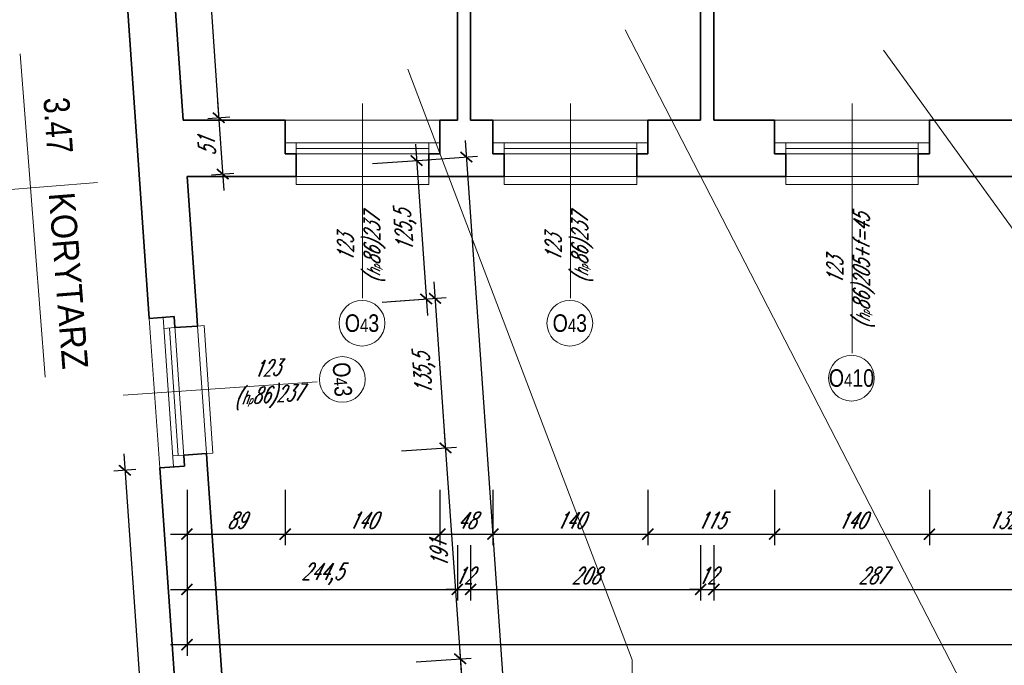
# Model space of a CAD drawing. Header units: millimetres. Extents: x 402 to 79005, y -7782 to 89952.
# Tile 42 of 256: x 22773 to 23664, y 16229 to 16813. Entities that reach past the tile are written whole.
import ezdxf

# ---------------------------------------------------------------- set-up
doc = ezdxf.new("R2010")
doc.units = ezdxf.units.MM
doc.header["$LTSCALE"] = 10
doc.linetypes.add('DASHED', pattern=[19.05, 12.7, -6.35])
doc.layers.get('0').update_dxf_attribs({"lineweight": 0})
doc.layers.get('Defpoints').update_dxf_attribs({"color": 253})
for name, color, linetype, lineweight in [('01 parter - ściany', 253, 'Continuous', 35), ('03-01_okna', 253, 'Continuous', 15), ('04-1_widok', 253, 'Continuous', 5), ('05-01_wymiary', 253, 'Continuous', 5), ('05-03_opis', 253, 'Continuous', 5)]:
    doc.layers.add(name, color=color, linetype=linetype, lineweight=lineweight)
doc.styles.add('ariel', font='ARIAL.TTF', dxfattribs={"width": 0.8})
doc.styles.add('ariel_wym', font='simplex.shx', dxfattribs={"width": 0.65, "oblique": 25})
doc.dimstyles.new('ariel 50', dxfattribs={"dimtxt": 15, "dimasz": 10, "dimexe": 10, "dimexo": 0, "dimgap": 5, "dimtad": 1, "dimdec": 1, "dimrnd": 0.5, "dimtxsty": 'ariel_wym', "dimblk": 'ARCHTICK', "dimcen": 2.5, "dimdle": 15, "dimazin": 0, "dimtfac": 1, "dimtdec": 1, "dimtix": 1, "dimtmove": 0, "dimatfit": 3, "dimldrblk": 'DOT', "dimfxl": 0, "dimarcsym": 0})
doc.dimstyles.new('ariel 50 wnętrze', dxfattribs={"dimtxt": 15, "dimasz": 10, "dimexe": 10, "dimexo": 0, "dimgap": 5, "dimtad": 1, "dimdec": 1, "dimrnd": 0.5, "dimtxsty": 'ariel_wym', "dimblk": 'ARCHTICK', "dimcen": 2.5, "dimdle": 15, "dimazin": 0, "dimtfac": 1, "dimtdec": 1, "dimtix": 1, "dimtmove": 0, "dimatfit": 3, "dimldrblk": 'DOT', "dimfxl": 0, "dimarcsym": 0})

# ---------------------------------------------------------------- blocks, each defined once
blk = doc.blocks.new('_ArchTick')
at = {"color": 0, "linetype": 'ByBlock', "const_width": 0.15}
blk.add_lwpolyline([(-0.5, -0.5), (0.5, 0.5)], dxfattribs=at)
blk = doc.blocks.new('*D3197')
at = {"layer": '05-01_wymiary', "color": 0, "lineweight": -2}
for p, q in [((22924.67, 16388), (22924.67, 16338)), ((23013.48, 16388), (23013.48, 16338)), ((22909.67, 16348), (23028.48, 16348))]:
    blk.add_line(p, q, dxfattribs=at)
at = {"layer": 'Defpoints', "color": 0, "lineweight": 0}
for p in [(23013.48, 16722.4), (22924.67, 16671.4), (23013.48, 16348)]:
    blk.add_point(p, dxfattribs=at)
at = {"layer": '05-01_wymiary', "color": 0, "lineweight": -2, "xscale": 10, "yscale": 10, "zscale": 10, "rotation": 180}
blk.add_blockref('_ArchTick', (22924.67, 16348), dxfattribs=at)
at = {"layer": '05-01_wymiary', "color": 0, "lineweight": -2, "xscale": 10, "yscale": 10, "zscale": 10}
blk.add_blockref('_ArchTick', (23013.48, 16348), dxfattribs=at)
at = {"layer": '05-01_wymiary', "color": 0, "insert": (22969.08, 16360.5), "char_height": 15, "attachment_point": 5, "style": 'ariel_wym'}
blk.add_mtext('89', dxfattribs=at)
blk = doc.blocks.new('_Dot')
at = {"color": 0, "linetype": 'ByBlock', "lineweight": -2}
blk.add_line((-0.5, 0), (-1, 0), dxfattribs=at)
at = {"color": 0, "linetype": 'ByBlock', "const_width": 0.5}
blk.add_lwpolyline([(-0.25, 0, 1), (0.25, 0, 1)], format="xyb", close=True, dxfattribs=at)
blk = doc.blocks.new('*D3198')
at = {"layer": '05-01_wymiary', "color": 0, "lineweight": -2}
for p, q in [((23013.48, 16388), (23013.48, 16338)), ((23153.48, 16388), (23153.48, 16338)), ((22998.48, 16348), (23168.48, 16348))]:
    blk.add_line(p, q, dxfattribs=at)
at = {"layer": 'Defpoints', "color": 0, "lineweight": 0}
for p in [(23013.48, 16722.4), (23153.48, 16722.4), (23153.48, 16348)]:
    blk.add_point(p, dxfattribs=at)
at = {"layer": '05-01_wymiary', "color": 0, "lineweight": -2, "xscale": 10, "yscale": 10, "zscale": 10, "rotation": 180}
blk.add_blockref('_ArchTick', (23013.48, 16348), dxfattribs=at)
at = {"layer": '05-01_wymiary', "color": 0, "lineweight": -2, "xscale": 10, "yscale": 10, "zscale": 10}
blk.add_blockref('_ArchTick', (23153.48, 16348), dxfattribs=at)
at = {"layer": '05-01_wymiary', "color": 0, "insert": (23083.48, 16360.5), "char_height": 15, "attachment_point": 5, "style": 'ariel_wym'}
blk.add_mtext('140', dxfattribs=at)
blk = doc.blocks.new('*D3199')
at = {"layer": '05-01_wymiary', "color": 0, "lineweight": -2}
for p, q in [((23153.48, 16388), (23153.48, 16338)), ((23201.48, 16388), (23201.48, 16338)), ((23138.48, 16348), (23216.48, 16348))]:
    blk.add_line(p, q, dxfattribs=at)
at = {"layer": 'Defpoints', "color": 0, "lineweight": 0}
for p in [(23153.48, 16722.4), (23201.48, 16722.4), (23201.48, 16348)]:
    blk.add_point(p, dxfattribs=at)
at = {"layer": '05-01_wymiary', "color": 0, "lineweight": -2, "xscale": 10, "yscale": 10, "zscale": 10, "rotation": 180}
blk.add_blockref('_ArchTick', (23153.48, 16348), dxfattribs=at)
at = {"layer": '05-01_wymiary', "color": 0, "lineweight": -2, "xscale": 10, "yscale": 10, "zscale": 10}
blk.add_blockref('_ArchTick', (23201.48, 16348), dxfattribs=at)
at = {"layer": '05-01_wymiary', "color": 0, "insert": (23177.48, 16360.5), "char_height": 15, "attachment_point": 5, "style": 'ariel_wym'}
blk.add_mtext('48', dxfattribs=at)
blk = doc.blocks.new('*D3200')
at = {"layer": '05-01_wymiary', "color": 0, "lineweight": -2}
for p, q in [((23201.48, 16388), (23201.48, 16338)), ((23341.48, 16388), (23341.48, 16338)), ((23186.48, 16348), (23356.48, 16348))]:
    blk.add_line(p, q, dxfattribs=at)
at = {"layer": 'Defpoints', "color": 0, "lineweight": 0}
for p in [(23201.48, 16722.4), (23341.48, 16722.4), (23341.48, 16348)]:
    blk.add_point(p, dxfattribs=at)
at = {"layer": '05-01_wymiary', "color": 0, "lineweight": -2, "xscale": 10, "yscale": 10, "zscale": 10, "rotation": 180}
blk.add_blockref('_ArchTick', (23201.48, 16348), dxfattribs=at)
at = {"layer": '05-01_wymiary', "color": 0, "lineweight": -2, "xscale": 10, "yscale": 10, "zscale": 10}
blk.add_blockref('_ArchTick', (23341.48, 16348), dxfattribs=at)
at = {"layer": '05-01_wymiary', "color": 0, "insert": (23271.48, 16360.5), "char_height": 15, "attachment_point": 5, "style": 'ariel_wym'}
blk.add_mtext('140', dxfattribs=at)
blk = doc.blocks.new('*D3201')
at = {"layer": '05-01_wymiary', "color": 0, "lineweight": -2}
for p, q in [((23341.48, 16388), (23341.48, 16338)), ((23456.27, 16388), (23456.27, 16338)), ((23326.48, 16348), (23471.27, 16348))]:
    blk.add_line(p, q, dxfattribs=at)
at = {"layer": 'Defpoints', "color": 0, "lineweight": 0}
for p in [(23341.48, 16722.4), (23456.27, 16722.4), (23456.27, 16348)]:
    blk.add_point(p, dxfattribs=at)
at = {"layer": '05-01_wymiary', "color": 0, "lineweight": -2, "xscale": 10, "yscale": 10, "zscale": 10, "rotation": 180}
blk.add_blockref('_ArchTick', (23341.48, 16348), dxfattribs=at)
at = {"layer": '05-01_wymiary', "color": 0, "lineweight": -2, "xscale": 10, "yscale": 10, "zscale": 10}
blk.add_blockref('_ArchTick', (23456.27, 16348), dxfattribs=at)
at = {"layer": '05-01_wymiary', "color": 0, "insert": (23398.87, 16360.5), "char_height": 15, "attachment_point": 5, "style": 'ariel_wym'}
blk.add_mtext('115', dxfattribs=at)
blk = doc.blocks.new('*D3202')
at = {"layer": '05-01_wymiary', "color": 0, "lineweight": -2}
for p, q in [((23456.27, 16388), (23456.27, 16338)), ((23596.27, 16388), (23596.27, 16338)), ((23441.27, 16348), (23611.27, 16348))]:
    blk.add_line(p, q, dxfattribs=at)
at = {"layer": 'Defpoints', "color": 0, "lineweight": 0}
for p in [(23456.27, 16722.4), (23596.27, 16722.4), (23596.27, 16348)]:
    blk.add_point(p, dxfattribs=at)
at = {"layer": '05-01_wymiary', "color": 0, "lineweight": -2, "xscale": 10, "yscale": 10, "zscale": 10, "rotation": 180}
blk.add_blockref('_ArchTick', (23456.27, 16348), dxfattribs=at)
at = {"layer": '05-01_wymiary', "color": 0, "lineweight": -2, "xscale": 10, "yscale": 10, "zscale": 10}
blk.add_blockref('_ArchTick', (23596.27, 16348), dxfattribs=at)
at = {"layer": '05-01_wymiary', "color": 0, "insert": (23526.27, 16360.5), "char_height": 15, "attachment_point": 5, "style": 'ariel_wym'}
blk.add_mtext('140', dxfattribs=at)
blk = doc.blocks.new('*D3203')
at = {"layer": '05-01_wymiary', "color": 0, "lineweight": -2}
for p, q in [((23596.27, 16388), (23596.27, 16338)), ((23728.23, 16388), (23728.23, 16338)), ((23581.27, 16348), (23743.23, 16348))]:
    blk.add_line(p, q, dxfattribs=at)
at = {"layer": 'Defpoints', "color": 0, "lineweight": 0}
for p in [(23596.27, 16722.4), (23728.23, 16722.4), (23728.23, 16348)]:
    blk.add_point(p, dxfattribs=at)
at = {"layer": '05-01_wymiary', "color": 0, "lineweight": -2, "xscale": 10, "yscale": 10, "zscale": 10, "rotation": 180}
blk.add_blockref('_ArchTick', (23596.27, 16348), dxfattribs=at)
at = {"layer": '05-01_wymiary', "color": 0, "lineweight": -2, "xscale": 10, "yscale": 10, "zscale": 10}
blk.add_blockref('_ArchTick', (23728.23, 16348), dxfattribs=at)
at = {"layer": '05-01_wymiary', "color": 0, "insert": (23662.25, 16360.5), "char_height": 15, "attachment_point": 5, "style": 'ariel_wym'}
blk.add_mtext('132', dxfattribs=at)
blk = doc.blocks.new('*D3236')
at = {"layer": '05-01_wymiary', "color": 0, "lineweight": -2}
for p, q in [((22924.67, 16338), (22924.67, 16288)), ((23169.23, 16338), (23169.23, 16288)), ((22909.67, 16298), (23184.23, 16298))]:
    blk.add_line(p, q, dxfattribs=at)
at = {"layer": 'Defpoints', "color": 0, "lineweight": 0}
for p in [(23169.23, 16722.4), (22924.67, 16671.4), (23169.23, 16298)]:
    blk.add_point(p, dxfattribs=at)
at = {"layer": '05-01_wymiary', "color": 0, "lineweight": -2, "xscale": 10, "yscale": 10, "zscale": 10, "rotation": 180}
blk.add_blockref('_ArchTick', (22924.67, 16298), dxfattribs=at)
at = {"layer": '05-01_wymiary', "color": 0, "lineweight": -2, "xscale": 10, "yscale": 10, "zscale": 10}
blk.add_blockref('_ArchTick', (23169.23, 16298), dxfattribs=at)
at = {"layer": '05-01_wymiary', "color": 0, "insert": (23046.95, 16311.93), "char_height": 15, "attachment_point": 5, "style": 'ariel_wym'}
blk.add_mtext('244,5', dxfattribs=at)
blk = doc.blocks.new('*D3237')
at = {"layer": '05-01_wymiary', "color": 0, "lineweight": -2}
for p, q in [((23169.23, 16338), (23169.23, 16288)), ((23181.23, 16338), (23181.23, 16288)), ((23169.23, 16298), (23159.23, 16298)), ((23169.23, 16298), (23181.23, 16298)), ((23181.23, 16298), (23191.23, 16298))]:
    blk.add_line(p, q, dxfattribs=at)
at = {"layer": 'Defpoints', "color": 0, "lineweight": 0}
for p in [(23169.23, 16722.4), (23181.23, 16722.4), (23181.23, 16298)]:
    blk.add_point(p, dxfattribs=at)
at = {"layer": '05-01_wymiary', "color": 0, "lineweight": -2, "xscale": 10, "yscale": 10, "zscale": 10}
blk.add_blockref('_ArchTick', (23169.23, 16298), dxfattribs=at)
at = {"layer": '05-01_wymiary', "color": 0, "lineweight": -2, "xscale": 10, "yscale": 10, "zscale": 10, "rotation": 180}
blk.add_blockref('_ArchTick', (23181.23, 16298), dxfattribs=at)
at = {"layer": '05-01_wymiary', "color": 0, "insert": (23175.23, 16310.5), "char_height": 15, "attachment_point": 5, "style": 'ariel_wym'}
blk.add_mtext('12', dxfattribs=at)
blk = doc.blocks.new('*D3238')
at = {"layer": '05-01_wymiary', "color": 0, "lineweight": -2}
for p, q in [((23181.23, 16338), (23181.23, 16288)), ((23389.23, 16338), (23389.23, 16288)), ((23166.23, 16298), (23404.23, 16298))]:
    blk.add_line(p, q, dxfattribs=at)
at = {"layer": 'Defpoints', "color": 0, "lineweight": 0}
for p in [(23181.23, 16722.4), (23389.23, 16722.4), (23389.23, 16298)]:
    blk.add_point(p, dxfattribs=at)
at = {"layer": '05-01_wymiary', "color": 0, "lineweight": -2, "xscale": 10, "yscale": 10, "zscale": 10, "rotation": 180}
blk.add_blockref('_ArchTick', (23181.23, 16298), dxfattribs=at)
at = {"layer": '05-01_wymiary', "color": 0, "lineweight": -2, "xscale": 10, "yscale": 10, "zscale": 10}
blk.add_blockref('_ArchTick', (23389.23, 16298), dxfattribs=at)
at = {"layer": '05-01_wymiary', "color": 0, "insert": (23285.23, 16310.5), "char_height": 15, "attachment_point": 5, "style": 'ariel_wym'}
blk.add_mtext('208', dxfattribs=at)
blk = doc.blocks.new('*D3239')
at = {"layer": '05-01_wymiary', "color": 0, "lineweight": -2}
for p, q in [((23389.23, 16338), (23389.23, 16288)), ((23401.23, 16338), (23401.23, 16288)), ((23389.23, 16298), (23379.23, 16298)), ((23389.23, 16298), (23401.23, 16298)), ((23401.23, 16298), (23411.23, 16298))]:
    blk.add_line(p, q, dxfattribs=at)
at = {"layer": 'Defpoints', "color": 0, "lineweight": 0}
for p in [(23389.23, 16722.4), (23401.23, 16722.4), (23401.23, 16298)]:
    blk.add_point(p, dxfattribs=at)
at = {"layer": '05-01_wymiary', "color": 0, "lineweight": -2, "xscale": 10, "yscale": 10, "zscale": 10}
blk.add_blockref('_ArchTick', (23389.23, 16298), dxfattribs=at)
at = {"layer": '05-01_wymiary', "color": 0, "lineweight": -2, "xscale": 10, "yscale": 10, "zscale": 10, "rotation": 180}
blk.add_blockref('_ArchTick', (23401.23, 16298), dxfattribs=at)
at = {"layer": '05-01_wymiary', "color": 0, "insert": (23395.23, 16310.5), "char_height": 15, "attachment_point": 5, "style": 'ariel_wym'}
blk.add_mtext('12', dxfattribs=at)
blk = doc.blocks.new('*D3240')
at = {"layer": '05-01_wymiary', "color": 0, "lineweight": -2}
for p, q in [((23401.23, 16338), (23401.23, 16288)), ((23688.23, 16338), (23688.23, 16288)), ((23386.23, 16298), (23703.23, 16298))]:
    blk.add_line(p, q, dxfattribs=at)
at = {"layer": 'Defpoints', "color": 0, "lineweight": 0}
for p in [(23401.23, 16722.4), (23688.23, 16722.4), (23688.23, 16298)]:
    blk.add_point(p, dxfattribs=at)
at = {"layer": '05-01_wymiary', "color": 0, "lineweight": -2, "xscale": 10, "yscale": 10, "zscale": 10, "rotation": 180}
blk.add_blockref('_ArchTick', (23401.23, 16298), dxfattribs=at)
at = {"layer": '05-01_wymiary', "color": 0, "lineweight": -2, "xscale": 10, "yscale": 10, "zscale": 10}
blk.add_blockref('_ArchTick', (23688.23, 16298), dxfattribs=at)
at = {"layer": '05-01_wymiary', "color": 0, "insert": (23544.73, 16310.5), "char_height": 15, "attachment_point": 5, "style": 'ariel_wym'}
blk.add_mtext('287', dxfattribs=at)
blk = doc.blocks.new('*D3253')
at = {"layer": '05-01_wymiary', "color": 0, "lineweight": -2}
for p, q in [((22924.67, 16288), (22924.67, 16238)), ((26771.23, 16288), (26771.23, 16238)), ((26786.23, 16248), (22909.67, 16248))]:
    blk.add_line(p, q, dxfattribs=at)
at = {"layer": 'Defpoints', "color": 0, "lineweight": 0}
for p in [(22924.67, 16671.4), (26771.23, 16671.4), (22924.67, 16248)]:
    blk.add_point(p, dxfattribs=at)
at = {"layer": '05-01_wymiary', "color": 0, "lineweight": -2, "xscale": 10, "yscale": 10, "zscale": 10, "rotation": 180}
blk.add_blockref('_ArchTick', (22924.67, 16248), dxfattribs=at)
at = {"layer": '05-01_wymiary', "color": 0, "lineweight": -2, "xscale": 10, "yscale": 10, "zscale": 10}
blk.add_blockref('_ArchTick', (26771.23, 16248), dxfattribs=at)
at = {"layer": '05-01_wymiary', "color": 0, "insert": (24847.95, 16261.93), "char_height": 15, "attachment_point": 5, "style": 'ariel_wym'}
blk.add_mtext('3846,5', dxfattribs=at)
blk = doc.blocks.new('*D3254')
at = {"layer": '05-01_wymiary', "color": 0, "lineweight": -2}
for p, q in [((23131.24, 16700.88), (23142.09, 16545.74)), ((23092.39, 16683.13), (23142.26, 16686.62)), ((23101.14, 16557.92), (23151.02, 16561.4))]:
    blk.add_line(p, q, dxfattribs=at)
at = {"layer": 'Defpoints', "color": 0, "lineweight": 0}
for p in [(22924.67, 16671.4), (23141.04, 16560.71), (22890.53, 16543.19)]:
    blk.add_point(p, dxfattribs=at)
at = {"layer": '05-01_wymiary', "color": 0, "lineweight": -2, "xscale": 10, "yscale": 10, "zscale": 10}
for p, rotation in [((23132.29, 16685.92), 94.00000000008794), ((23141.04, 16560.71), 274.0000000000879)]:
    blk.add_blockref('_ArchTick', p, dxfattribs=dict(at, rotation=rotation))
at = {"layer": '05-01_wymiary', "color": 0, "insert": (23122.77, 16622.34), "char_height": 15, "attachment_point": 5, "rotation": 94, "style": 'ariel_wym'}
blk.add_mtext('125,5', dxfattribs=at)
blk = doc.blocks.new('*D3255')
at = {"layer": '05-01_wymiary', "color": 0, "lineweight": -2}
for p, q in [((23147.98, 16576.23), (23159.53, 16411.03)), ((23109.12, 16558.47), (23159, 16561.96)), ((23118.58, 16423.2), (23168.46, 16426.69))]:
    blk.add_line(p, q, dxfattribs=at)
at = {"layer": 'Defpoints', "color": 0, "lineweight": 0}
for p in [(22890.53, 16543.19), (23158.48, 16426), (22899.99, 16407.92)]:
    blk.add_point(p, dxfattribs=at)
at = {"layer": '05-01_wymiary', "color": 0, "lineweight": -2, "xscale": 10, "yscale": 10, "zscale": 10}
for p, rotation in [((23149.02, 16561.26), 94.00000000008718), ((23158.48, 16426), 274.0000000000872)]:
    blk.add_blockref('_ArchTick', p, dxfattribs=dict(at, rotation=rotation))
at = {"layer": '05-01_wymiary', "color": 0, "insert": (23139.86, 16492.66), "char_height": 15, "attachment_point": 5, "rotation": 94, "style": 'ariel_wym'}
blk.add_mtext('135,5', dxfattribs=at)
blk = doc.blocks.new('*D3256')
at = {"layer": '05-01_wymiary', "color": 0, "lineweight": -2}
for p, q in [((23157.44, 16440.96), (23172.87, 16220.28)), ((23118.58, 16423.2), (23168.46, 16426.69)), ((23131.92, 16232.46), (23181.8, 16235.95))]:
    blk.add_line(p, q, dxfattribs=at)
at = {"layer": 'Defpoints', "color": 0, "lineweight": 0}
for p in [(22899.99, 16407.92), (23171.82, 16235.25), (22913.33, 16217.17)]:
    blk.add_point(p, dxfattribs=at)
at = {"layer": '05-01_wymiary', "color": 0, "lineweight": -2, "xscale": 10, "yscale": 10, "zscale": 10}
for p, rotation in [((23158.48, 16426), 94.0000000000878), ((23171.82, 16235.25), 274.0000000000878)]:
    blk.add_blockref('_ArchTick', p, dxfattribs=dict(at, rotation=rotation))
at = {"layer": '05-01_wymiary', "color": 0, "insert": (23152.68, 16329.75), "char_height": 15, "attachment_point": 5, "rotation": 94, "style": 'ariel_wym'}
blk.add_mtext('191', dxfattribs=at)
blk = doc.blocks.new('*D3257')
at = {"layer": '05-01_wymiary', "color": 0, "lineweight": -2}
for p, q in [((23170.78, 16250.21), (23182.26, 16085.93)), ((23131.92, 16232.46), (23181.8, 16235.95)), ((23141.31, 16098.1), (23191.19, 16101.59))]:
    blk.add_line(p, q, dxfattribs=at)
at = {"layer": 'Defpoints', "color": 0, "lineweight": 0}
for p in [(22913.33, 16217.17), (23181.22, 16100.89), (22922.73, 16082.81)]:
    blk.add_point(p, dxfattribs=at)
at = {"layer": '05-01_wymiary', "color": 0, "lineweight": -2, "xscale": 10, "yscale": 10, "zscale": 10}
for p, rotation in [((23171.82, 16235.25), 94.00000000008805), ((23181.22, 16100.89), 274.0000000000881)]:
    blk.add_blockref('_ArchTick', p, dxfattribs=dict(at, rotation=rotation))
at = {"layer": '05-01_wymiary', "color": 0, "insert": (23162.62, 16167.1), "char_height": 15, "attachment_point": 5, "rotation": 94, "style": 'ariel_wym'}
blk.add_mtext('134,5', dxfattribs=at)
blk = doc.blocks.new('*D3265')
at = {"layer": '05-01_wymiary', "color": 0, "lineweight": -2}
for p, q in [((23176.32, 16704.04), (23292.42, 15043.68)), ((23137.46, 16686.28), (23187.34, 16689.77)), ((23251.47, 15055.86), (23301.35, 15059.34))]:
    blk.add_line(p, q, dxfattribs=at)
at = {"layer": 'Defpoints', "color": 0, "lineweight": 0}
for p in [(22924.67, 16671.4), (23291.37, 15058.65), (23038.68, 15040.98)]:
    blk.add_point(p, dxfattribs=at)
at = {"layer": '05-01_wymiary', "color": 0, "lineweight": -2, "xscale": 10, "yscale": 10, "zscale": 10}
for p, rotation in [((23177.36, 16689.07), 94.0000000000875), ((23291.37, 15058.65), 274.0000000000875)]:
    blk.add_blockref('_ArchTick', p, dxfattribs=dict(at, rotation=rotation))
at = {"layer": '05-01_wymiary', "color": 0, "insert": (23220.47, 15872.89), "char_height": 15, "attachment_point": 5, "rotation": 94, "style": 'ariel_wym'}
blk.add_mtext('1634,5', dxfattribs=at)
blk = doc.blocks.new('*D2598')
at = {"layer": '05-01_wymiary', "color": 0, "lineweight": -2}
for p, q in [((22867.39, 16420.68), (22897.4, 15991.62)), ((22878.42, 16406.41), (22858.46, 16405.02)), ((22906.33, 16007.29), (22886.37, 16005.89))]:
    blk.add_line(p, q, dxfattribs=at)
at = {"layer": 'Defpoints', "color": 0, "lineweight": 0}
for p in [(22892.01, 16407.36), (22927.9, 16008.79), (22896.35, 16006.59)]:
    blk.add_point(p, dxfattribs=at)
at = {"layer": '05-01_wymiary', "color": 0, "lineweight": -2, "xscale": 10, "yscale": 10, "zscale": 10}
for p, rotation in [((22868.44, 16405.71), 94.00000000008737), ((22896.35, 16006.59), 274.0000000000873)]:
    blk.add_blockref('_ArchTick', p, dxfattribs=dict(at, rotation=rotation))
at = {"layer": '05-01_wymiary', "color": 0, "insert": (22869.93, 16205.28), "char_height": 15, "attachment_point": 5, "rotation": 94, "style": 'ariel_wym'}
blk.add_mtext('400', dxfattribs=at)
blk = doc.blocks.new('*D2962')
at = {"layer": '05-01_wymiary', "color": 0, "lineweight": -2}
for p, q in [((22928.1, 17086.12), (22954.43, 16709.7)), ((22919.17, 17070.46), (22939.13, 17071.85)), ((22943.4, 16723.96), (22963.36, 16725.36))]:
    blk.add_line(p, q, dxfattribs=at)
at = {"layer": 'Defpoints', "color": 0, "lineweight": 0}
for p in [(22896.88, 17068.9), (22921.11, 16722.4), (22953.38, 16724.66)]:
    blk.add_point(p, dxfattribs=at)
at = {"layer": '05-01_wymiary', "color": 0, "lineweight": -2, "xscale": 10, "yscale": 10, "zscale": 10}
for p, rotation in [((22929.15, 17071.15), 94.00000000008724), ((22953.38, 16724.66), 274.0000000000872)]:
    blk.add_blockref('_ArchTick', p, dxfattribs=dict(at, rotation=rotation))
at = {"layer": '05-01_wymiary', "color": 0, "insert": (22927.37, 16896.94), "char_height": 15, "attachment_point": 5, "rotation": 94, "style": 'ariel_wym'}
blk.add_mtext('347,5', dxfattribs=at)
blk = doc.blocks.new('*D2963')
at = {"layer": '05-01_wymiary', "color": 0, "lineweight": -2}
for p, q in [((22952.33, 16739.62), (22957.99, 16658.7)), ((22943.4, 16723.96), (22963.36, 16725.36)), ((22946.97, 16672.96), (22966.92, 16674.36))]:
    blk.add_line(p, q, dxfattribs=at)
at = {"layer": 'Defpoints', "color": 0, "lineweight": 0}
for p in [(22921.11, 16722.4), (22924.67, 16671.4), (22956.95, 16673.66)]:
    blk.add_point(p, dxfattribs=at)
at = {"layer": '05-01_wymiary', "color": 0, "lineweight": -2, "xscale": 10, "yscale": 10, "zscale": 10}
for p, rotation in [((22953.38, 16724.66), 94.00000000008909), ((22956.95, 16673.66), 274.0000000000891)]:
    blk.add_blockref('_ArchTick', p, dxfattribs=dict(at, rotation=rotation))
at = {"layer": '05-01_wymiary', "color": 0, "insert": (22942.69, 16698.29), "char_height": 15, "attachment_point": 5, "rotation": 94, "style": 'ariel_wym'}
blk.add_mtext('51', dxfattribs=at)

msp = doc.modelspace()

# ---------------------------------------------------------------- linework, layer by layer
at = {"layer": '01 parter - ściany'}
for p, q in [((23169.226, 16722.403), (23169.226, 17094.846)), ((23181.226, 16722.403), (23181.226, 17094.875)), ((23389.226, 16722.403), (23389.226, 17094.875)), ((23401.226, 16722.403), (23401.226, 17094.875)), ((22921.108, 16722.403), (22896.879, 17068.897)), ((22890.535, 16543.189), (22865.995, 16894.133)), ((23013.48, 16722.403), (22921.108, 16722.403)), ((23013.48, 16722.403), (23013.48, 16691.903)), ((23169.226, 16722.403), (23153.48, 16722.403)), ((23153.48, 16722.403), (23153.48, 16691.903)), ((23201.48, 16722.403), (23181.226, 16722.403)), ((23201.48, 16722.403), (23201.48, 16691.903)), ((23389.226, 16722.403), (23341.48, 16722.403)), ((23341.48, 16722.403), (23341.48, 16691.903)), ((23456.269, 16722.403), (23401.226, 16722.403)), ((23456.269, 16722.403), (23456.269, 16691.903)), ((23688.226, 16722.403), (23596.269, 16722.403)), ((23596.269, 16722.403), (23596.269, 16691.903)), ((23013.48, 16671.403), (22924.674, 16671.403)), ((22933.43, 16546.189), (22924.674, 16671.403)), ((23201.48, 16671.403), (23153.48, 16671.403)), ((23456.269, 16671.403), (23341.48, 16671.403)), ((23728.226, 16671.403), (23596.269, 16671.403)), ((22890.535, 16543.189), (22912.98, 16544.759)), ((22899.994, 16407.92), (22922.439, 16409.489)), ((22913.283, 16217.884), (22899.994, 16407.92)), ((22956.178, 16220.883), (22942.889, 16410.919))]:
    msp.add_line(p, q, dxfattribs=at)
for points in [[(23013.48, 16671.403), (23023.48, 16671.403), (23023.48, 16691.903), (23013.48, 16691.903)], [(23153.48, 16671.403), (23143.48, 16671.403), (23143.48, 16691.903), (23153.48, 16691.903)], [(23201.48, 16671.403), (23211.48, 16671.403), (23211.48, 16691.903), (23201.48, 16691.903)], [(23341.48, 16671.403), (23331.48, 16671.403), (23331.48, 16691.903), (23341.48, 16691.903)], [(23456.269, 16671.403), (23466.269, 16671.403), (23466.269, 16691.903), (23456.269, 16691.903)], [(23596.269, 16671.403), (23586.269, 16671.403), (23586.269, 16691.903), (23596.269, 16691.903)], [(22912.98, 16544.759), (22913.678, 16534.783), (22934.128, 16536.213), (22933.43, 16546.189)], [(22922.439, 16409.489), (22921.742, 16419.465), (22942.192, 16420.895), (22942.889, 16410.919)]]:
    msp.add_lwpolyline(points, dxfattribs=at)
at = {"layer": '03-01_okna', "linetype": 'Continuous', "lineweight": 0}
for p, q in [((23153.48, 16701.903), (23013.48, 16701.903)), ((23023.48, 16691.903), (23023.48, 16701.903)), ((23143.48, 16691.903), (23143.48, 16701.903)), ((23341.48, 16701.903), (23201.48, 16701.903)), ((23211.48, 16691.903), (23211.48, 16701.903)), ((23331.48, 16691.903), (23331.48, 16701.903)), ((23596.269, 16701.903), (23456.269, 16701.903)), ((23466.269, 16691.903), (23466.269, 16701.903)), ((23586.269, 16691.903), (23586.269, 16701.903)), ((23143.48, 16696.903), (23023.48, 16696.903)), ((23331.48, 16696.903), (23211.48, 16696.903)), ((23586.269, 16696.903), (23466.269, 16696.903)), ((23153.48, 16691.903), (23013.48, 16691.903)), ((23013.48, 16691.903), (23023.48, 16691.903)), ((23153.48, 16691.903), (23143.48, 16691.903)), ((23341.48, 16691.903), (23201.48, 16691.903)), ((23201.48, 16691.903), (23211.48, 16691.903)), ((23341.48, 16691.903), (23331.48, 16691.903)), ((23596.269, 16691.903), (23456.269, 16691.903)), ((23456.269, 16691.903), (23466.269, 16691.903)), ((23596.269, 16691.903), (23586.269, 16691.903)), ((22912.464, 16408.792), (22903.005, 16544.061)), ((22922.439, 16409.489), (22912.98, 16544.759)), ((22913.678, 16534.783), (22903.702, 16534.086)), ((22916.754, 16419.116), (22908.69, 16534.435)), ((22921.742, 16419.465), (22911.766, 16418.767))]:
    msp.add_line(p, q, dxfattribs=at)
at = {"layer": '03-01_okna', "linetype": 'DASHED'}
for p, q in [((23023.48, 16671.403), (23143.48, 16671.403)), ((23211.48, 16671.403), (23331.48, 16671.403)), ((23466.269, 16671.403), (23586.269, 16671.403)), ((22934.128, 16536.213), (22942.192, 16420.895))]:
    msp.add_line(p, q, dxfattribs=at)
at = {"layer": '03-01_okna', "linetype": 'Continuous', "lineweight": 0}
for points in [[(23023.48, 16671.403), (23023.48, 16664.137), (23143.48, 16664.137), (23143.48, 16671.403)], [(23211.48, 16671.403), (23211.48, 16664.137), (23331.48, 16664.137), (23331.48, 16671.403)], [(23466.269, 16671.403), (23466.269, 16664.137), (23586.269, 16664.137), (23586.269, 16671.403)], [(22942.192, 16420.895), (22948.177, 16421.314), (22940.113, 16536.632), (22934.128, 16536.213)]]:
    msp.add_lwpolyline(points, dxfattribs=at)
at = {"layer": '04-1_widok'}
for p, q in [((23013.48, 16722.403), (23153.48, 16722.403)), ((23201.48, 16722.403), (23341.48, 16722.403)), ((23456.269, 16722.403), (23596.269, 16722.403)), ((22899.994, 16407.92), (22890.535, 16543.189))]:
    msp.add_line(p, q, dxfattribs=at)
at = {"layer": '05-03_opis'}
for p, q in [((23625.418, 16213.621), (23320.955, 16804.061)), ((22773.797, 16782.528), (22796.36, 16489.837)), ((23968.166, 16213.21), (23554.68, 16785.82)), ((23327.259, 16234.216), (23124.508, 16768.669)), ((22843.824, 16665.935), (22673.201, 16652.517)), ((23327.259, 16234.216), (23327.259, 16032.246))]:
    msp.add_line(p, q, dxfattribs=at)
at = {"layer": '05-03_opis', "lineweight": 0}
for p, q in [((23083.48, 16737.473), (23083.48, 16561.456)), ((23271.48, 16737.473), (23271.48, 16561.456)), ((23526.269, 16737.473), (23526.269, 16511.788)), ((22866.949, 16473.575), (23042.538, 16485.853))]:
    msp.add_line(p, q, dxfattribs=at)
for centre in [(23082.98, 16538.767), (23270.98, 16538.767), (23065.137, 16487.934), (23525.769, 16489.099)]:
    msp.add_circle(centre, 20.689, dxfattribs=at)

# ---------------------------------------------------------------- texts
at = {"layer": '05-03_opis', "char_height": 23.4234, "style": 'ariel'}
for s, insert, width, attachment_point, rotation in [('{\\fArial|b0|i0|c238|p34;3.47}', (22807.989, 16717.741), 108.9126, 5, 274), ('\\W0.9;{\\fArial|b0|i0|c238|p34;KORYTARZ}', (22811, 16657.231), 356.6375, 4, 274.496629)]:
    msp.add_mtext(s, dxfattribs=dict(at, insert=insert, width=width, attachment_point=attachment_point, rotation=rotation))
at = {"layer": '05-03_opis', "lineweight": 0, "attachment_point": 5}
for s, insert, char_height, width, rotation, style in [('123\\P({\\H0.8333x;h\\H0.6x;p}86)205+f=45', (23525.198, 16585.927), 14.4, 62.66128, 90, 'ariel_wym'), ('123\\P({\\H0.8333x;h\\H0.6x;p}86)237', (23082.409, 16606.338), 14.4, 62.66128, 90, 'ariel_wym'), ('123\\P({\\H0.8333x;h\\H0.6x;p}86)237', (23270.409, 16606.338), 14.4, 62.66128, 90, 'ariel_wym'), ('123\\P({\\H0.8333x;h\\H0.6x;p}86)237', (22997.69, 16483.79), 14.4, 62.66128, 4, 'ariel_wym'), ('O{\\H0.7576x;4}3', (23065.137, 16487.934), 15.84, 75.19353, 274, 'ariel')]:
    msp.add_mtext(s, dxfattribs=dict(at, insert=insert, char_height=char_height, width=width, rotation=rotation, style=style))
at = {"layer": '05-03_opis', "lineweight": 0, "char_height": 15.84, "width": 75.19353, "attachment_point": 5, "style": 'ariel'}
for s, insert in [('O{\\H0.7576x;4}3', (23082.98, 16538.767)), ('O{\\H0.7576x;4}3', (23270.98, 16538.767)), ('O{\\H0.7576x;4}10', (23525.769, 16489.099))]:
    msp.add_mtext(s, dxfattribs=dict(at, insert=insert))

# ---------------------------------------------------------------- dimensions: what is measured, and where the dimension line sits
at = {"layer": '05-01_wymiary'}
for base, p1, p2, dimstyle, picture, middle in [((22953.38, 16724.66), (22896.879, 17068.897), (22921.108, 16722.403), 'ariel 50 wnętrze', '*D2962', (22927.37, 16896.935)), ((22956.946, 16673.66), (22921.108, 16722.403), (22924.674, 16671.403), 'ariel 50 wnętrze', '*D2963', (22942.693, 16698.288)), ((23158.483, 16425.995), (22890.535, 16543.189), (22899.994, 16407.92), 'ariel 50', '*D3255', (23139.859, 16492.658)), ((22896.349, 16006.588), (22892.013, 16407.362), (22927.904, 16008.794), 'ariel 50 wnętrze', '*D2598', (22869.925, 16205.279))]:
    dim = msp.add_linear_dim(base=base, p1=p1, p2=p2, angle=94, dimstyle=dimstyle, override={"dimtmove": 1}, dxfattribs=at)
    dim.commit()
    dim.dimension.update_dxf_attribs({"geometry": picture, "text_midpoint": middle})
for base, p1, p2, picture, middle in [((23013.48, 16347.999), (22924.674, 16671.403), (23013.48, 16722.403), '*D3197', (22969.077, 16360.499)), ((23169.226, 16297.999), (22924.674, 16671.403), (23169.226, 16722.403), '*D3236', (23046.95, 16311.928)), ((23153.48, 16347.999), (23013.48, 16722.403), (23153.48, 16722.403), '*D3198', (23083.48, 16360.499)), ((23201.48, 16347.999), (23153.48, 16722.403), (23201.48, 16722.403), '*D3199', (23177.48, 16360.499)), ((23181.226, 16297.999), (23169.226, 16722.403), (23181.226, 16722.403), '*D3237', (23175.226, 16310.499)), ((23389.226, 16297.999), (23181.226, 16722.403), (23389.226, 16722.403), '*D3238', (23285.226, 16310.499)), ((23341.48, 16347.999), (23201.48, 16722.403), (23341.48, 16722.403), '*D3200', (23271.48, 16360.499)), ((23456.269, 16347.999), (23341.48, 16722.403), (23456.269, 16722.403), '*D3201', (23398.875, 16360.499)), ((23401.226, 16297.999), (23389.226, 16722.403), (23401.226, 16722.403), '*D3239', (23395.226, 16310.499)), ((23688.226, 16297.999), (23401.226, 16722.403), (23688.226, 16722.403), '*D3240', (23544.726, 16310.499)), ((23596.269, 16347.999), (23456.269, 16722.403), (23596.269, 16722.403), '*D3202', (23526.269, 16360.499)), ((23728.226, 16347.999), (23596.269, 16722.403), (23728.226, 16722.403), '*D3203', (23662.247, 16360.499)), ((22924.674, 16247.999), (26771.226, 16671.403), (22924.674, 16671.403), '*D3253', (24847.95, 16261.928))]:
    dim = msp.add_linear_dim(base=base, p1=p1, p2=p2, dimstyle='ariel 50', dxfattribs=at)
    dim.commit()
    dim.dimension.update_dxf_attribs({"geometry": picture, "text_midpoint": middle})
for base, p1, p2, picture, middle in [((23291.373, 15058.646), (22924.674, 16671.403), (23038.685, 15040.977), '*D3265', (23220.473, 15872.888)), ((23141.044, 16560.707), (22924.674, 16671.403), (22890.535, 16543.189), '*D3254', (23122.771, 16622.342)), ((23171.821, 16235.248), (22899.994, 16407.92), (22913.332, 16217.172), '*D3256', (23152.683, 16329.749)), ((23181.217, 16100.889), (22913.332, 16217.172), (22922.728, 16082.814), '*D3257', (23162.624, 16167.097))]:
    dim = msp.add_linear_dim(base=base, p1=p1, p2=p2, angle=94, dimstyle='ariel 50', dxfattribs=at)
    dim.commit()
    dim.dimension.update_dxf_attribs({"geometry": picture, "text_midpoint": middle})

doc.saveas('drawing.dxf')
